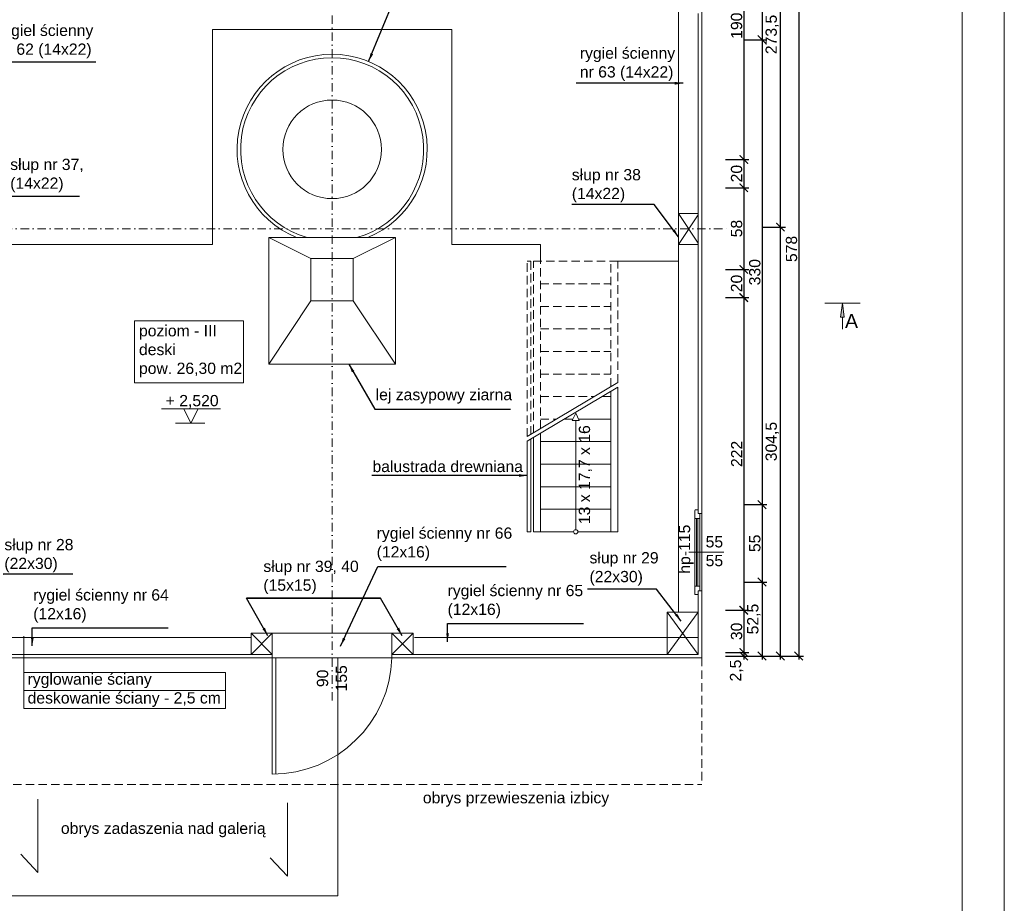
# Model space of a CAD drawing. Header units: millimetres. Extents: x -80660 to 263001, y 590205 to 619905.
# Tile 20 of 64: x -17364 to -10372, y 610057 to 616330. Entities that reach past the tile are written whole.
import ezdxf

# ---------------------------------------------------------------- set-up
doc = ezdxf.new("R2010")
doc.units = ezdxf.units.MM
doc.linetypes.add('DASHDOTX2', pattern=[2, 1, -0.5, 0, -0.5])
doc.linetypes.add('DASHEDX2', pattern=[1.5, 1, -0.5])
for name, color, linetype, lineweight in [('l.c. 5', 8, 'Continuous', 5), ('l.c.9', 3, 'Continuous', 9), ('l.k.k. 5', 4, 'DASHEDX2', 5), ('l.kr.kp.9', 5, 'DASHDOTX2', 9)]:
    doc.layers.add(name, color=color, linetype=linetype, lineweight=lineweight)
doc.styles.add('styl1', font='arial.ttf')
doc.dimstyles.new('stefan', dxfattribs={"dimtxt": 80, "dimasz": 60, "dimexe": 35, "dimexo": 0, "dimgap": 10, "dimtad": 1, "dimdec": 1, "dimlfac": 0.1, "dimtxsty": 'styl1', "dimblk": 'ARCHTICK', "dimcen": 2.5, "dimdle": 25, "dimadec": 0, "dimazin": 0, "dimtfac": 1, "dimtdec": 1, "dimtmove": 0, "dimatfit": 3, "dimfxl": 1, "dimarcsym": 0})

# ---------------------------------------------------------------- blocks, each defined once
blk = doc.blocks.new('_ArchTick')
at = {"color": 0, "const_width": 0.15}
blk.add_lwpolyline([(-0.5, -0.5), (0.5, 0.5)], dxfattribs=at)
blk = doc.blocks.new('*D390')
at = {"layer": 'Defpoints', "color": 0}
for p in [(-12221.8, 612337.3), (-12221.8, 611812.3), (-12092.5, 611812.3)]:
    blk.add_point(p, dxfattribs=at)
at = {"layer": 'l.c.9', "color": 0, "lineweight": -2}
for p, q in [((-12092.5, 612362.3), (-12092.5, 611787.3)), ((-12221.8, 612337.3), (-12057.5, 612337.3)), ((-12221.8, 611812.3), (-12057.5, 611812.3))]:
    blk.add_line(p, q, dxfattribs=at)
at = {"layer": 'l.c.9', "color": 0, "lineweight": -2, "xscale": 60, "yscale": 60, "zscale": 60}
for p, rotation in [((-12092.5, 612337.3), 90), ((-12092.5, 611812.3), 270)]:
    blk.add_blockref('_ArchTick', p, dxfattribs=dict(at, rotation=rotation))
at = {"layer": 'l.c.9', "color": 0, "insert": (-12150.6, 612074.8), "char_height": 80, "attachment_point": 5, "rotation": 90, "style": 'styl1'}
blk.add_mtext('52,5', dxfattribs=at)
blk = doc.blocks.new('*D389')
at = {"layer": 'Defpoints', "color": 0}
for p in [(-12221.8, 612887.3), (-12221.8, 612337.3), (-12092.5, 612337.3)]:
    blk.add_point(p, dxfattribs=at)
at = {"layer": 'l.c.9', "color": 0, "lineweight": -2}
for p, q in [((-12092.5, 612912.3), (-12092.5, 612312.3)), ((-12221.8, 612887.3), (-12057.5, 612887.3)), ((-12221.8, 612337.3), (-12057.5, 612337.3))]:
    blk.add_line(p, q, dxfattribs=at)
at = {"layer": 'l.c.9', "color": 0, "lineweight": -2, "xscale": 60, "yscale": 60, "zscale": 60}
for p, rotation in [((-12092.5, 612887.3), 90), ((-12092.5, 612337.3), 270)]:
    blk.add_blockref('_ArchTick', p, dxfattribs=dict(at, rotation=rotation))
at = {"layer": 'l.c.9', "color": 0, "insert": (-12143.2, 612612.3), "char_height": 80, "attachment_point": 5, "rotation": 90, "style": 'styl1'}
blk.add_mtext('55', dxfattribs=at)
blk = doc.blocks.new('*D388')
at = {"layer": 'Defpoints', "color": 0}
for p in [(-12351.8, 611837.3), (-12351.8, 611812.3), (-12221.8, 611812.3)]:
    blk.add_point(p, dxfattribs=at)
at = {"layer": 'l.c.9', "color": 0, "lineweight": -2}
for p, q in [((-12221.8, 611862.3), (-12221.8, 611787.3)), ((-12351.8, 611837.3), (-12186.8, 611837.3)), ((-12351.8, 611812.3), (-12186.8, 611812.3))]:
    blk.add_line(p, q, dxfattribs=at)
at = {"layer": 'l.c.9', "color": 0, "lineweight": -2, "xscale": 60, "yscale": 60, "zscale": 60}
for p, rotation in [((-12221.8, 611837.3), 90), ((-12221.8, 611812.3), 270)]:
    blk.add_blockref('_ArchTick', p, dxfattribs=dict(at, rotation=rotation))
at = {"layer": 'l.c.9', "color": 0, "insert": (-12273, 611709.2), "char_height": 80, "attachment_point": 5, "rotation": 90, "style": 'styl1'}
blk.add_mtext('2,5', dxfattribs=at)
blk = doc.blocks.new('*D387')
at = {"layer": 'Defpoints', "color": 0}
for p in [(-12351.8, 612137.3), (-12351.8, 611837.3), (-12221.8, 611837.3)]:
    blk.add_point(p, dxfattribs=at)
at = {"layer": 'l.c.9', "color": 0, "lineweight": -2}
for p, q in [((-12351.8, 612137.3), (-12186.8, 612137.3)), ((-12221.8, 612162.3), (-12221.8, 611812.3)), ((-12351.8, 611837.3), (-12186.8, 611837.3))]:
    blk.add_line(p, q, dxfattribs=at)
at = {"layer": 'l.c.9', "color": 0, "lineweight": -2, "xscale": 60, "yscale": 60, "zscale": 60}
for p, rotation in [((-12221.8, 612137.3), 90), ((-12221.8, 611837.3), 270)]:
    blk.add_blockref('_ArchTick', p, dxfattribs=dict(at, rotation=rotation))
at = {"layer": 'l.c.9', "color": 0, "insert": (-12272.7, 611987.3), "char_height": 80, "attachment_point": 5, "rotation": 90, "style": 'styl1'}
blk.add_mtext('30', dxfattribs=at)
blk = doc.blocks.new('*D386')
at = {"layer": 'Defpoints', "color": 0}
for p in [(-12351.8, 614557), (-12351.8, 614357), (-12221.8, 614357)]:
    blk.add_point(p, dxfattribs=at)
at = {"layer": 'l.c.9', "color": 0, "lineweight": -2}
for p, q in [((-12351.8, 614557), (-12186.8, 614557)), ((-12221.8, 614582), (-12221.8, 614332)), ((-12351.8, 614357), (-12186.8, 614357))]:
    blk.add_line(p, q, dxfattribs=at)
at = {"layer": 'l.c.9', "color": 0, "lineweight": -2, "xscale": 60, "yscale": 60, "zscale": 60}
for p, rotation in [((-12221.8, 614557), 90), ((-12221.8, 614357), 270)]:
    blk.add_blockref('_ArchTick', p, dxfattribs=dict(at, rotation=rotation))
at = {"layer": 'l.c.9', "color": 0, "insert": (-12272.7, 614457), "char_height": 80, "attachment_point": 5, "rotation": 90, "style": 'styl1'}
blk.add_mtext('20', dxfattribs=at)
blk = doc.blocks.new('*D385')
at = {"layer": 'Defpoints', "color": 0}
for p in [(-12351.8, 614357), (-12351.8, 612137.3), (-12221.8, 612137.3)]:
    blk.add_point(p, dxfattribs=at)
at = {"layer": 'l.c.9', "color": 0, "lineweight": -2}
for p, q in [((-12221.8, 614382), (-12221.8, 612112.3)), ((-12351.8, 614357), (-12186.8, 614357)), ((-12351.8, 612137.3), (-12186.8, 612137.3))]:
    blk.add_line(p, q, dxfattribs=at)
at = {"layer": 'l.c.9', "color": 0, "lineweight": -2, "xscale": 60, "yscale": 60, "zscale": 60}
for p, rotation in [((-12221.8, 614357), 90), ((-12221.8, 612137.3), 270)]:
    blk.add_blockref('_ArchTick', p, dxfattribs=dict(at, rotation=rotation))
at = {"layer": 'l.c.9', "color": 0, "insert": (-12272, 613247.1), "char_height": 80, "attachment_point": 5, "rotation": 90, "style": 'styl1'}
blk.add_mtext('222', dxfattribs=at)
blk = doc.blocks.new('*D384')
at = {"layer": 'Defpoints', "color": 0}
for p in [(-12221.8, 616187.3), (-12221.8, 612887.3), (-12092.5, 612887.3)]:
    blk.add_point(p, dxfattribs=at)
at = {"layer": 'l.c.9', "color": 0, "lineweight": -2}
for p, q in [((-12092.5, 616212.3), (-12092.5, 612862.3)), ((-12221.8, 616187.3), (-12057.5, 616187.3)), ((-12221.8, 612887.3), (-12057.5, 612887.3))]:
    blk.add_line(p, q, dxfattribs=at)
at = {"layer": 'l.c.9', "color": 0, "lineweight": -2, "xscale": 60, "yscale": 60, "zscale": 60}
for p, rotation in [((-12092.5, 616187.3), 90), ((-12092.5, 612887.3), 270)]:
    blk.add_blockref('_ArchTick', p, dxfattribs=dict(at, rotation=rotation))
at = {"layer": 'l.c.9', "color": 0, "insert": (-12143.4, 614537.3), "char_height": 80, "attachment_point": 5, "rotation": 90, "style": 'styl1'}
blk.add_mtext('330', dxfattribs=at)
blk = doc.blocks.new('*D383')
at = {"layer": 'Defpoints', "color": 0}
for p in [(-12221.8, 616737.3), (-12221.8, 616187.3), (-12092.5, 616187.3)]:
    blk.add_point(p, dxfattribs=at)
at = {"layer": 'l.c.9', "color": 0, "lineweight": -2}
for p, q in [((-12092.5, 616762.3), (-12092.5, 616162.3)), ((-12221.8, 616737.3), (-12057.5, 616737.3)), ((-12221.8, 616187.3), (-12057.5, 616187.3))]:
    blk.add_line(p, q, dxfattribs=at)
at = {"layer": 'l.c.9', "color": 0, "lineweight": -2, "xscale": 60, "yscale": 60, "zscale": 60}
for p, rotation in [((-12092.5, 616737.3), 90), ((-12092.5, 616187.3), 270)]:
    blk.add_blockref('_ArchTick', p, dxfattribs=dict(at, rotation=rotation))
at = {"layer": 'l.c.9', "color": 0, "insert": (-12143.2, 616462.3), "char_height": 80, "attachment_point": 5, "rotation": 90, "style": 'styl1'}
blk.add_mtext('55', dxfattribs=at)
blk = doc.blocks.new('*D381')
at = {"layer": 'Defpoints', "color": 0}
for p in [(-12091.8, 614857.3), (-11961.8, 614857.3), (-12091.8, 611812.3)]:
    blk.add_point(p, dxfattribs=at)
at = {"layer": 'l.c.9', "color": 0, "lineweight": -2}
for p, q in [((-11961.8, 611787.3), (-11961.8, 614882.3)), ((-12091.8, 614857.3), (-11926.8, 614857.3)), ((-12091.8, 611812.3), (-11926.8, 611812.3))]:
    blk.add_line(p, q, dxfattribs=at)
at = {"layer": 'l.c.9', "color": 0, "lineweight": -2, "xscale": 60, "yscale": 60, "zscale": 60}
for p, rotation in [((-11961.8, 614857.3), 90), ((-11961.8, 611812.3), 270)]:
    blk.add_blockref('_ArchTick', p, dxfattribs=dict(at, rotation=rotation))
at = {"layer": 'l.c.9', "color": 0, "insert": (-12019.9, 613334.8), "char_height": 80, "attachment_point": 5, "rotation": 90, "style": 'styl1'}
blk.add_mtext('304,5', dxfattribs=at)
blk = doc.blocks.new('*D380')
at = {"layer": 'Defpoints', "color": 0}
for p in [(-12091.8, 617592.3), (-11961.8, 617592.3), (-12091.8, 614857.3)]:
    blk.add_point(p, dxfattribs=at)
at = {"layer": 'l.c.9', "color": 0, "lineweight": -2}
for p, q in [((-12091.8, 617592.3), (-11926.8, 617592.3)), ((-11961.8, 614832.3), (-11961.8, 617617.3)), ((-12091.8, 614857.3), (-11926.8, 614857.3))]:
    blk.add_line(p, q, dxfattribs=at)
at = {"layer": 'l.c.9', "color": 0, "lineweight": -2, "xscale": 60, "yscale": 60, "zscale": 60}
for p, rotation in [((-11961.8, 617592.3), 90), ((-11961.8, 614857.3), 270)]:
    blk.add_blockref('_ArchTick', p, dxfattribs=dict(at, rotation=rotation))
at = {"layer": 'l.c.9', "color": 0, "insert": (-12019.9, 616224.8), "char_height": 80, "attachment_point": 5, "rotation": 90, "style": 'styl1'}
blk.add_mtext('273,5', dxfattribs=at)
blk = doc.blocks.new('*D379')
at = {"layer": 'Defpoints', "color": 0}
for p in [(-12351.8, 615137), (-12351.8, 614557), (-12221.8, 614557)]:
    blk.add_point(p, dxfattribs=at)
at = {"layer": 'l.c.9', "color": 0, "lineweight": -2}
for p, q in [((-12221.8, 615162), (-12221.8, 614532)), ((-12351.8, 615137), (-12186.8, 615137)), ((-12351.8, 614557), (-12186.8, 614557))]:
    blk.add_line(p, q, dxfattribs=at)
at = {"layer": 'l.c.9', "color": 0, "lineweight": -2, "xscale": 60, "yscale": 60, "zscale": 60}
for p, rotation in [((-12221.8, 615137), 90), ((-12221.8, 614557), 270)]:
    blk.add_blockref('_ArchTick', p, dxfattribs=dict(at, rotation=rotation))
at = {"layer": 'l.c.9', "color": 0, "insert": (-12272.7, 614847), "char_height": 80, "attachment_point": 5, "rotation": 90, "style": 'styl1'}
blk.add_mtext('58', dxfattribs=at)
blk = doc.blocks.new('*D378')
at = {"layer": 'Defpoints', "color": 0}
for p in [(-12351.8, 615337), (-12351.8, 615137), (-12221.8, 615137)]:
    blk.add_point(p, dxfattribs=at)
at = {"layer": 'l.c.9', "color": 0, "lineweight": -2}
for p, q in [((-12221.8, 615362), (-12221.8, 615112)), ((-12351.8, 615337), (-12186.8, 615337)), ((-12351.8, 615137), (-12186.8, 615137))]:
    blk.add_line(p, q, dxfattribs=at)
at = {"layer": 'l.c.9', "color": 0, "lineweight": -2, "xscale": 60, "yscale": 60, "zscale": 60}
for p, rotation in [((-12221.8, 615337), 90), ((-12221.8, 615137), 270)]:
    blk.add_blockref('_ArchTick', p, dxfattribs=dict(at, rotation=rotation))
at = {"layer": 'l.c.9', "color": 0, "insert": (-12272.7, 615237), "char_height": 80, "attachment_point": 5, "rotation": 90, "style": 'styl1'}
blk.add_mtext('20', dxfattribs=at)
blk = doc.blocks.new('*D377')
at = {"layer": 'Defpoints', "color": 0}
for p in [(-12351.8, 617237.3), (-12351.8, 615337), (-12221.8, 615337)]:
    blk.add_point(p, dxfattribs=at)
at = {"layer": 'l.c.9', "color": 0, "lineweight": -2}
for p, q in [((-12221.8, 617262.3), (-12221.8, 615312)), ((-12351.8, 617237.3), (-12186.8, 617237.3)), ((-12351.8, 615337), (-12186.8, 615337))]:
    blk.add_line(p, q, dxfattribs=at)
at = {"layer": 'l.c.9', "color": 0, "lineweight": -2, "xscale": 60, "yscale": 60, "zscale": 60}
for p, rotation in [((-12221.8, 617237.3), 90), ((-12221.8, 615337), 270)]:
    blk.add_blockref('_ArchTick', p, dxfattribs=dict(at, rotation=rotation))
at = {"layer": 'l.c.9', "color": 0, "insert": (-12272.7, 616287.1), "char_height": 80, "attachment_point": 5, "rotation": 90, "style": 'styl1'}
blk.add_mtext('190', dxfattribs=at)
blk = doc.blocks.new('*D374')
at = {"layer": 'Defpoints', "color": 0}
for p in [(-11961.8, 617592.3), (-11961.8, 611812.3), (-11831.8, 611812.3)]:
    blk.add_point(p, dxfattribs=at)
at = {"layer": 'l.c.9', "color": 0, "lineweight": -2}
for p, q in [((-11961.8, 617592.3), (-11796.8, 617592.3)), ((-11831.8, 617617.3), (-11831.8, 611787.3)), ((-11961.8, 611812.3), (-11796.8, 611812.3))]:
    blk.add_line(p, q, dxfattribs=at)
at = {"layer": 'l.c.9', "color": 0, "lineweight": -2, "xscale": 60, "yscale": 60, "zscale": 60}
for p, rotation in [((-11831.8, 617592.3), 90), ((-11831.8, 611812.3), 270)]:
    blk.add_blockref('_ArchTick', p, dxfattribs=dict(at, rotation=rotation))
at = {"layer": 'l.c.9', "color": 0, "insert": (-11882.7, 614702.3), "char_height": 80, "attachment_point": 5, "rotation": 90, "style": 'styl1'}
blk.add_mtext('578', dxfattribs=at)

msp = doc.modelspace()

# ---------------------------------------------------------------- hatches: boundary and pattern name
at = {"layer": 'l.c.9'}
msp.add_hatch(color=0, dxfattribs=at).paths.add_polyline_path([(-11521.54, 614317.73), (-11534.04, 614217.73), (-11509.04, 614217.73)])

# ---------------------------------------------------------------- linework, layer by layer
at = {"layer": 'l.c. 5', "color": 0}
for p, q in [((-12557.63, 612789.37), (-12557.63, 612309.37)), ((-12547.63, 612789.37), (-12547.63, 612309.37))]:
    msp.add_line(p, q, dxfattribs=at)
at = {"layer": 'l.c.9', "color": 0}
for p, q in [((-10371.86, 619904.52), (-10371.86, 605054.52)), ((-10671.86, 619504.52), (-10671.86, 605354.52)), ((-12520.13, 611799.37), (-12520.13, 617579.37)), ((-12685.13, 612124.37), (-12685.13, 617224.37)), ((-12545.13, 612824.37), (-12545.13, 616374.37)), ((-15995.13, 616259.37), (-14295.13, 616259.37)), ((-15995.13, 614734.37), (-15995.13, 616259.37)), ((-14295.13, 614734.36), (-14295.13, 616259.37)), ((-12545.13, 612874.37), (-12545.13, 616174.37)), ((-12685.13, 614954.37), (-12545.13, 614744.37)), ((-12685.13, 614954.37), (-12545.13, 614954.37)), ((-12685.13, 614944.37), (-12685.13, 614744.37)), ((-12545.13, 614944.37), (-12685.13, 614734.37)), ((-12545.13, 614784.37), (-12545.13, 614954.37)), ((-17605.13, 614734.37), (-15995.13, 614734.37)), ((-15595.13, 614783.77), (-15295.13, 614633.77)), ((-15595.13, 614783.77), (-15595.13, 613883.77)), ((-14695.13, 614783.77), (-15595.13, 614783.77)), ((-14995.13, 614633.77), (-14695.13, 614783.77)), ((-14695.13, 614783.77), (-14695.13, 613883.77)), ((-13665.13, 614734.37), (-14295.13, 614734.36)), ((-13665.13, 614614.37), (-13665.13, 614734.37)), ((-12685.13, 614734.37), (-12545.13, 614734.37)), ((-15295.13, 614333.77), (-15295.13, 614633.77)), ((-14995.13, 614633.77), (-15295.13, 614633.77)), ((-14995.13, 614333.77), (-14995.13, 614633.77)), ((-13115.13, 614614.37), (-12685.13, 614614.37)), ((-15295.13, 614333.77), (-15595.13, 613883.77)), ((-14995.13, 614333.77), (-15295.13, 614333.77)), ((-14995.13, 614333.77), (-14695.13, 613883.77)), ((-11646.54, 614317.73), (-11396.54, 614317.73)), ((-11521.54, 614317.73), (-11534.04, 614217.73)), ((-11521.54, 614317.73), (-11509.04, 614217.73)), ((-11534.04, 614217.73), (-11509.04, 614217.73)), ((-11521.54, 614132.55), (-11521.54, 614217.73)), ((-15595.13, 613883.77), (-14695.13, 613883.77)), ((-13115.13, 613754.37), (-13760.13, 613370.22)), ((-13115.13, 613721.71), (-13760.13, 613337.57)), ((-13165.13, 612694.37), (-13165.13, 613691.93)), ((-13115.13, 612694.37), (-13115.13, 613721.71)), ((-13228.21, 613654.37), (-13165.13, 613654.37)), ((-16357.32, 613566.49), (-15937.32, 613566.49)), ((-16197.32, 613566.49), (-16147.32, 613466.49)), ((-16147.32, 613466.49), (-16097.32, 613566.49)), ((-13415.13, 613535.5), (-13440.13, 613485.5)), ((-13415.13, 613535.5), (-13390.13, 613485.5)), ((-16256.19, 613466.49), (-16050.17, 613466.49)), ((-13496.86, 613494.37), (-13435.7, 613494.37)), ((-13390.13, 613485.5), (-13440.13, 613485.5)), ((-13415.13, 612709.37), (-13415.13, 613485.5)), ((-13394.56, 613494.37), (-13165.13, 613494.37)), ((-13760.13, 612694.37), (-13760.13, 613337.57)), ((-13735.13, 612694.37), (-13735.13, 613352.45)), ((-13715.13, 612694.37), (-13715.13, 613364.37)), ((-13665.13, 612694.37), (-13665.13, 613394.14)), ((-13665.13, 613334.37), (-13165.13, 613334.37)), ((-13665.13, 613174.37), (-13165.13, 613174.37)), ((-13665.13, 613014.37), (-13165.13, 613014.37)), ((-13665.13, 612854.37), (-13165.13, 612854.37)), ((-12567.13, 612849.37), (-12570.13, 612846.37)), ((-12570.13, 612252.37), (-12570.13, 612846.37)), ((-12567.13, 612849.37), (-12545.13, 612849.37)), ((-12570.13, 612789.37), (-12535.13, 612789.37)), ((-12520.13, 612824.37), (-12545.13, 612824.37)), ((-12535.13, 612274.37), (-12535.13, 612824.37)), ((-12520.13, 612824.37), (-12520.13, 612274.37)), ((-13735.13, 612694.37), (-13760.13, 612694.37)), ((-13715.13, 612694.37), (-13430.13, 612694.37)), ((-13400.13, 612694.37), (-13115.13, 612694.37)), ((-12613.06, 612549.37), (-12364.56, 612549.37)), ((-12570.13, 612309.37), (-12535.13, 612309.37)), ((-12567.13, 612249.37), (-12570.13, 612252.37)), ((-12567.13, 612249.37), (-12545.13, 612249.37)), ((-12520.13, 612274.37), (-12545.13, 612274.37)), ((-12545.13, 612124.37), (-12545.13, 612274.37)), ((-12545.13, 612124.37), (-12765.13, 611824.37)), ((-12765.13, 612124.37), (-12545.13, 611824.37)), ((-12765.13, 612124.37), (-12545.13, 612124.37)), ((-12765.13, 611824.37), (-12765.13, 612124.37)), ((-12545.13, 612124.37), (-12545.13, 611824.37)), ((-17525.13, 611944.37), (-15720.13, 611944.37)), ((-17335.08, 611440.98), (-17335.08, 611952.33)), ((-15720.13, 611824.37), (-15720.13, 611974.37)), ((-15720.13, 611974.37), (-15570.13, 611974.37)), ((-15720.13, 611974.37), (-15570.13, 611824.37)), ((-15570.13, 611974.37), (-15720.13, 611824.37)), ((-15570.13, 611974.37), (-14720.13, 611974.37)), ((-15570.13, 611824.37), (-15570.13, 611974.37)), ((-14720.13, 611974.37), (-14570.13, 611974.37)), ((-14720.13, 611824.37), (-14720.13, 611974.37)), ((-14720.13, 611974.37), (-14570.13, 611824.37)), ((-14570.13, 611974.37), (-14720.13, 611824.37)), ((-14570.13, 611824.37), (-14570.13, 611974.37)), ((-14560.13, 611944.37), (-12545.13, 611944.37)), ((-17770.13, 611799.37), (-12520.13, 611799.37)), ((-17525.13, 611824.37), (-15720.13, 611824.37)), ((-15720.13, 611824.37), (-15570.13, 611824.37)), ((-15570.13, 611824.37), (-15570.13, 611799.37)), ((-15570.13, 611799.37), (-15570.13, 610974.37)), ((-15545.13, 611799.37), (-15545.13, 610974.73)), ((-14720.13, 611824.37), (-12545.13, 611824.37)), ((-14720.13, 611824.37), (-14720.13, 611799.37)), ((-17335.08, 611696.41), (-15902.13, 611696.41)), ((-15902.13, 611696.41), (-15902.13, 611440.98)), ((-17335.08, 611568.7), (-15902.13, 611568.7)), ((-17335.08, 611440.98), (-15902.13, 611440.98)), ((-17233.98, 610795.86), (-17233.98, 610275.12)), ((-15462.54, 610769.82), (-15462.54, 610249.08)), ((-17233.98, 610275.12), (-17355.55, 610405.31)), ((-15462.54, 610249.08), (-15584.11, 610379.27))]:
    msp.add_line(p, q, dxfattribs=at)
at = {"layer": 'l.c.9', "color": 0, "ltscale": 60}
for p in [(-15105.13, 611799.37), (-17705.13, 610109.37)]:
    msp.add_line(p, (-15105.13, 610109.37), dxfattribs=at)
at = {"layer": 'l.c.9', "color": 0}
msp.add_lwpolyline([(-16548.72, 614191.15), (-15774.41, 614191.15), (-15774.41, 613752.41), (-16548.72, 613752.41)], close=True, dxfattribs=at)
for centre, radius in [((-15145.13, 615409.37), 350), ((-13415.13, 612694.37), 15)]:
    msp.add_circle(centre, radius, dxfattribs=at)
for centre, radius, start, end in [((-15145.13, 615409.37), 675, 292.057405, 247.942595), ((-15145.13, 615409.37), 650, 285.750149, 254.249851), ((-15570.13, 611824.37), 850, 270, 358.314587)]:
    msp.add_arc(centre, radius, start, end, dxfattribs=at)
at = {"layer": 'l.k.k. 5', "color": 0, "ltscale": 60}
for p, q in [((-13760.13, 614614.37), (-13735.13, 614614.37)), ((-13760.13, 613370.22), (-13760.13, 614614.37)), ((-13735.13, 613385.11), (-13735.13, 614614.37)), ((-13715.13, 614614.37), (-13115.13, 614614.37)), ((-13715.13, 613397.02), (-13715.13, 614614.37)), ((-13665.13, 613426.8), (-13665.13, 614614.37)), ((-13165.13, 613724.59), (-13165.13, 614614.37)), ((-13115.13, 613754.37), (-13115.13, 614614.37)), ((-13665.13, 614454.37), (-13165.13, 614454.37)), ((-13665.13, 614294.37), (-13165.13, 614294.37)), ((-13665.13, 614134.37), (-13165.13, 614134.37)), ((-13665.13, 613974.37), (-13165.13, 613974.37)), ((-13665.13, 613814.37), (-13165.13, 613814.37)), ((-13665.13, 613654.37), (-13283.04, 613654.37)), ((-13665.13, 613494.37), (-13551.69, 613494.37)), ((-12520.13, 611799.37), (-12520.13, 610899.37)), ((-17770.13, 610899.37), (-12520.13, 610899.37))]:
    msp.add_line(p, q, dxfattribs=at)
at = {"layer": 'l.kr.kp.9', "color": 0, "ltscale": 60}
for p, q in [((-15145.13, 611495.99), (-15145.13, 617802.85)), ((-17957.99, 614844.37), (-12324.17, 614844.37))]:
    msp.add_line(p, q, dxfattribs=at)

# ---------------------------------------------------------------- texts
at = {"layer": 'l.c.9', "color": 0, "width": 2924.252, "attachment_point": 1}
for s, insert, char_height in [('{\\fArial|b0|i0|c238|p34;rygiel ścienny \\Pnr 62 (14x22)}', (-17517.8, 616294.01), 80), ('{\\fArial|b0|i0|c238|p34;rygiel ścienny \\Pnr 63 (14x22)}', (-13386.3, 616132.59), 80), ('{\\fArial|b0|i0|c238|p34; \\Psłup nr 37, \\P(14x22)}', (-17430.94, 615475.92), 80), ('{\\fArial|b0|i0|c238|p34;słup nr 38\\P(14x22)}', (-13443.15, 615269.45), 80), ('{\\fArial|b0|i0|c238|p34;A}', (-11503.42, 614240.11), 100), ('{\\fArial|b0|i0|c238|p34;poziom - III\\Pdeski\\Ppow. 26,30 m2}', (-16516.64, 614161.73), 80), ('{\\fArial|b0|i0|c238|p34;lej zasypowy ziarna}', (-14836.08, 613708.44), 80), ('{\\fArial|b0|i0|c238|p34;+ 2,520}', (-16327.18, 613665.55), 80), ('{\\fArial|b0|i0|c238|p34;balustrada drewniana}', (-14858.61, 613198.18), 80), ('{\\fArial|b0|i0|c238|p34;rygiel ścienny nr 66 \\P(12x16)}', (-14828.74, 612725.2), 80), ('{\\fArial|b0|i0|c238|p34;słup nr 28\\P(22x30)}', (-17472.64, 612643.38), 80), ('{\\fArial|b0|i0|c238|p34;55\\P55}', (-12492.76, 612663.37), 80), ('{\\fArial|b0|i0|c238|p34;słup nr 29\\P(22x30)}', (-13317.35, 612549.92), 80), ('{\\fArial|b0|i0|c238|p34;słup nr 39, 40 \\P(15x15)}', (-15633.55, 612489.14), 80), ('{\\fArial|b0|i0|c238|p34;rygiel ścienny nr 64\\P(12x16)}', (-17267.52, 612286.36), 80), ('{\\fArial|b0|i0|c238|p34;rygiel ścienny nr 65 \\P(12x16)}', (-14325.24, 612317.34), 80), ('{\\fArial|b0|i0|c238|p34;ryglowanie ściany\\Pdeskowanie ściany - 2,5 cm}', (-17307.82, 611688.6), 80), ('{\\fArial|b0|i0|c238|p34;obrys przewieszenia izbicy}', (-14500.7, 610846.74), 80), ('{\\fArial|b0|i0|c238|p34;obrys zadaszenia nad galerią}', (-17071.04, 610629.76), 80)]:
    msp.add_mtext(s, dxfattribs=dict(at, insert=insert, char_height=char_height))
at = {"layer": 'l.c.9', "color": 0, "char_height": 80, "width": 2924.252, "attachment_point": 1, "rotation": 90}
for s, insert in [('{\\fArial|b0|i0|c238|p34;13 x 17,7 x 16 }', (-13393.46, 612748.71)), ('{\\fArial|b0|i0|c238|p34;hp-115}', (-12682.61, 612396.94)), ('{\\fArial|b0|i0|c238|p34; 90\\P155}', (-15253.4, 611560.55))]:
    msp.add_mtext(s, dxfattribs=dict(at, insert=insert))

# ---------------------------------------------------------------- dimensions: what is measured, and where the dimension line sits
at = {"layer": 'l.c.9', "color": 0}
for base, p1, p2, picture, middle in [((-11961.83, 617592.25), (-12091.83, 614857.25), (-12091.83, 617592.25), '*D380', (-12019.91, 616224.75)), ((-12221.83, 615337.02), (-12351.83, 617237.25), (-12351.83, 615337.02), '*D377', (-12272.68, 616287.14)), ((-12092.48, 616187.25), (-12221.83, 616737.25), (-12221.83, 616187.25), '*D383', (-12143.17, 616462.25)), ((-12092.48, 612887.25), (-12221.83, 616187.25), (-12221.83, 612887.25), '*D384', (-12143.36, 614537.25)), ((-12221.83, 615137.02), (-12351.83, 615337.02), (-12351.83, 615137.02), '*D378', (-12272.68, 615237.02)), ((-12221.83, 614557.02), (-12351.83, 615137.02), (-12351.83, 614557.02), '*D379', (-12272.68, 614847.02)), ((-12221.83, 614357.02), (-12351.83, 614557.02), (-12351.83, 614357.02), '*D386', (-12272.68, 614457.02)), ((-12221.83, 612137.25), (-12351.83, 614357.02), (-12351.83, 612137.25), '*D385', (-12272, 613247.14)), ((-12092.48, 612337.25), (-12221.83, 612887.25), (-12221.83, 612337.25), '*D389', (-12143.17, 612612.25)), ((-12092.48, 611812.25), (-12221.83, 612337.25), (-12221.83, 611812.25), '*D390', (-12150.56, 612074.75)), ((-12221.83, 611837.25), (-12351.83, 612137.25), (-12351.83, 611837.25), '*D387', (-12272.71, 611987.25))]:
    dim = msp.add_linear_dim(base=base, p1=p1, p2=p2, angle=90, dimstyle='stefan', override={"dimtmove": 1}, dxfattribs=at)
    dim.commit()
    dim.dimension.update_dxf_attribs({"geometry": picture, "text_midpoint": middle})
for base, p1, p2, picture, middle in [((-11831.83, 611812.25), (-11961.83, 617592.25), (-11961.83, 611812.25), '*D374', (-11882.68, 614702.25)), ((-11961.83, 614857.25), (-12091.83, 611812.25), (-12091.83, 614857.25), '*D381', (-12019.91, 613334.75))]:
    dim = msp.add_linear_dim(base=base, p1=p1, p2=p2, angle=90, dimstyle='stefan', dxfattribs=at)
    dim.commit()
    dim.dimension.update_dxf_attribs({"geometry": picture, "text_midpoint": middle})
dim = msp.add_linear_dim(base=(-12221.83, 611812.25), p1=(-12351.83, 611837.25), p2=(-12351.83, 611812.25), angle=90, dimstyle='stefan', override={"dimtmove": 2}, dxfattribs=at)
dim.commit()
dim.dimension.update_dxf_attribs({"geometry": '*D388', "text_midpoint": (-12272.99, 611709.24), "dimtype": 160})

# ---------------------------------------------------------------- leaders
for points in [[(-14885.99, 616032.64), (-14702.51, 616480.08), (-13677.9, 616480.08)], [(-17615.17, 616030.23), (-16824.05, 616030.23)], [(-12652.09, 615878.65), (-13413, 615878.65)], [(-17605.13, 614844.37), (-17475.2, 615076.56), (-16938.47, 615076.56)], [(-12685.13, 614787.15), (-12857.44, 615018.46), (-13443.54, 615018.46)], [(-15026.2, 613883.77), (-14842.73, 613565.1), (-13879.44, 613565.1)], [(-13758.01, 613093.81), (-14863.24, 613093.81)], [(-15085.06, 611883.29), (-14820.45, 612447.49), (-13908.98, 612447.49)], [(-17638.25, 612057.37), (-17481.35, 612395.66), (-16986.34, 612395.66)], [(-12665.79, 612059.77), (-12842.57, 612287.54), (-13331.16, 612287.54)], [(-15601.18, 611956.29), (-15753.82, 612223.29), (-14800.43, 612223.29)], [(-14647.79, 611956.29), (-14800.43, 612223.29), (-15753.82, 612223.29)], [(-17274.15, 611883.88), (-17274.15, 612012.38), (-16309.83, 612012.38)], [(-14325.48, 611913.86), (-14325.48, 612042.37), (-13361.16, 612042.37)]]:
    msp.add_leader(points, dimstyle='stefan', override={"dimgap": 10, "dimtad": 0}, dxfattribs=at)

doc.saveas('drawing.dxf')
